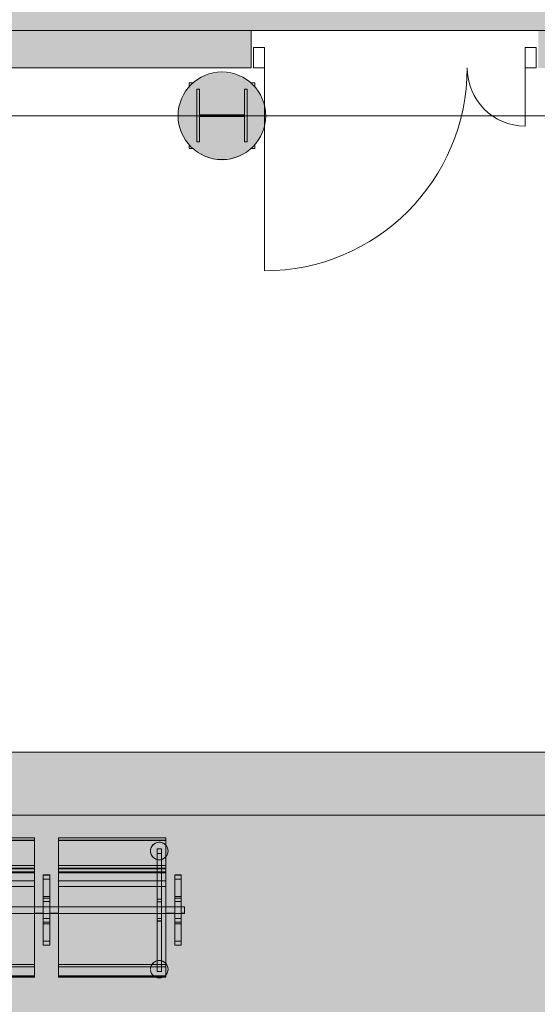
# Model space of a CAD drawing. Header units: millimetres. Extents: x 1110081 to 1268996, y -753649 to 3502.
# Tile 131 of 211: x 1203356 to 1205717, y -732818 to -728328. Entities that reach past the tile are written whole.
import ezdxf

# ---------------------------------------------------------------- set-up
doc = ezdxf.new("R2010")
doc.units = ezdxf.units.MM
for name, color, linetype, lineweight in [('A2-DOR', 1, 'Continuous', 9), ('A222', 4, 'Continuous', 13), ('A23', 3, 'Continuous', 13), ('A24', 1, 'Continuous', 13), ('A272', 1, 'Continuous', 9), ('A822Custom 1Custom 2Custom 3Floor Plan00_Shared Levels and Grids', 1, 'Continuous', 5), ('A852-TYNN', 4, 'Continuous', 5), ('A852-UNDER', 5, 'Continuous', 9), ('partitions to remain', 7, 'Continuous', 9)]:
    doc.layers.add(name, color=color, linetype=linetype, lineweight=lineweight)
doc.layers.add('A200-10 - ventesone', color=7, linetype='Continuous', lineweight=5, true_color=0xfff5d7)
doc.layers.add('A200-12 - innsjekking gate', color=7, linetype='Continuous', true_color=0xb4ffed)

# ---------------------------------------------------------------- blocks, each defined once
blk = doc.blocks.new('NSW Søyle - Betong rektangulær - 300 x 300 mm-2636591-H02-Nivå F-3_5 m_1_ Ny Plan 2 PV200')
at = {"layer": 'A852-UNDER'}
for p, q in [((-50, 50), (-30.1, 50)), ((-50, 32.1), (-50, 50)), ((230.1, 50), (250, 50)), ((250, 50), (250, 32.2)), ((-50, -250), (-50, -232.1)), ((-30.1, -250), (-50, -250)), ((250, -250), (230.1, -250)), ((250, -232.2), (250, -250))]:
    blk.add_line(p, q, dxfattribs=at)
blk = doc.blocks.new('NSW Søyle - Betong rund - ø400 mm-12672740-H02-Nivå F-3_5 m_1_ Ny Plan 2 PV200')
at = {"layer": 'A222'}
for start, end in [(0, 180), (180, 0)]:
    blk.add_arc((0, 0), 200, start, end, dxfattribs=at)
blk = doc.blocks.new('279 - Seat-Gate-4-MO - 279 - Seat-Gate-4-MO-V177-H02-Nivå F-3_5 m_1_ Ny Plan 2 PV200')
at = {"layer": 'A272'}
for p, q in [((1285.1, -138.2), (1775.1, -138.2)), ((1775.1, -138.7), (1285.1, -138.7)), ((1775.1, -149.2), (1285.1, -149.2)), ((1775.1, -149.8), (1285.1, -149.8)), ((1775.1, -138.2), (1775.1, -767.8)), ((1775.1, -254.6), (1775.1, -138.7)), ((1775.1, -138.7), (1775.1, -149.8)), ((1775.1, -149.8), (1775.1, -263.9)), ((1885.1, -767.8), (1885.1, -138.2)), ((1885.1, -138.2), (2375.1, -138.2)), ((1885.1, -149.8), (1885.1, -138.7)), ((1885.1, -138.7), (1885.1, -254.6)), ((2375.1, -138.7), (1885.1, -138.7)), ((2375.1, -149.2), (1885.1, -149.2)), ((1885.1, -263.9), (1885.1, -149.8)), ((2375.1, -149.8), (1885.1, -149.8)), ((2375.1, -138.2), (2375.1, -767.8)), ((2375.1, -254.6), (2375.1, -138.7)), ((2375.1, -138.7), (2375.1, -149.8)), ((2375.1, -149.8), (2375.1, -263.9)), ((2334.9, -276.9), (2334.9, -188)), ((2334.9, -188), (2334.9, -209.5)), ((2354.9, -188), (2334.9, -188)), ((2354.9, -188), (2334.9, -188)), ((2334.9, -209.5), (2334.9, -276.9)), ((2354.9, -209.5), (2334.9, -209.5)), ((2334.9, -209.5), (2354.9, -209.5)), ((2354.9, -209.5), (2354.9, -188)), ((2354.9, -188), (2354.9, -276.9)), ((2354.9, -276.9), (2354.9, -209.5)), ((1775.1, -263.9), (1285.1, -263.9)), ((1775.1, -254.6), (1775.1, -279.4)), ((1775.1, -296.1), (1775.1, -263.9)), ((1885.1, -279.4), (1885.1, -254.6)), ((1885.1, -263.9), (1885.1, -296.1)), ((2375.1, -263.9), (1885.1, -263.9)), ((2375.1, -254.6), (2375.1, -279.4)), ((2375.1, -296.1), (2375.1, -263.9)), ((1775.1, -276.7), (1285.1, -276.7)), ((1775.1, -278.7), (1285.1, -278.7)), ((1775.1, -292.8), (1285.1, -292.8)), ((1285.1, -296.1), (1775.1, -296.1)), ((1285.1, -297), (1775.1, -297)), ((1775.1, -277.5), (1775.1, -276.7)), ((1775.1, -276.9), (1775.1, -276.7)), ((1775.1, -276.9), (1775.1, -278.7)), ((1775.1, -282.3), (1775.1, -278.3)), ((1775.1, -290.9), (1775.1, -283.8)), ((1775.1, -295), (1775.1, -292.8)), ((1775.1, -292.8), (1775.1, -294.8)), ((1775.1, -315.5), (1775.1, -294.5)), ((1775.1, -294.8), (1775.1, -350)), ((1815.1, -307), (1815.1, -627.2)), ((1845.1, -307), (1815.1, -307)), ((1845.1, -307.6), (1815.1, -307.6)), ((1815.1, -307.6), (1815.1, -326.5)), ((1815.1, -307.6), (1815.1, -308.2)), ((1845.1, -308.2), (1815.1, -308.2)), ((1815.1, -310.2), (1815.1, -326.5)), ((1845.1, -627.2), (1845.1, -307)), ((1845.1, -308.2), (1845.1, -307.6)), ((1845.1, -326.5), (1845.1, -307.6)), ((1845.1, -326.5), (1845.1, -310.2)), ((2375.1, -276.7), (1885.1, -276.7)), ((1885.1, -276.7), (1885.1, -277.5)), ((1885.1, -276.7), (1885.1, -276.9)), ((1885.1, -278.7), (1885.1, -276.9)), ((1885.1, -278.3), (1885.1, -282.3)), ((2375.1, -278.7), (1885.1, -278.7)), ((1885.1, -283.8), (1885.1, -290.9)), ((1885.1, -294.8), (1885.1, -292.8)), ((1885.1, -292.8), (1885.1, -295)), ((2375.1, -292.8), (1885.1, -292.8)), ((1885.1, -294.5), (1885.1, -315.5)), ((1885.1, -350), (1885.1, -294.8)), ((1885.1, -296.1), (2375.1, -296.1)), ((1885.1, -297), (2375.1, -297)), ((2334.9, -282.5), (2334.9, -278.7)), ((2334.9, -278.7), (2334.9, -282.5)), ((2334.9, -293), (2334.9, -284.2)), ((2334.9, -284.2), (2334.9, -293)), ((2334.9, -299.1), (2334.9, -294.8)), ((2334.9, -294.8), (2334.9, -299.1)), ((2334.9, -305.9), (2334.9, -299.5)), ((2334.9, -299.5), (2334.9, -305.9)), ((2334.9, -314.9), (2334.9, -306.5)), ((2334.9, -306.5), (2334.9, -314.9)), ((2354.9, -283.3), (2354.9, -278.7)), ((2354.9, -278.7), (2354.9, -283.3)), ((2354.9, -292.9), (2354.9, -284.2)), ((2354.9, -284.2), (2354.9, -292.9)), ((2354.9, -299.3), (2354.9, -294.8)), ((2354.9, -294.8), (2354.9, -299.3)), ((2354.9, -306.2), (2354.9, -299.5)), ((2354.9, -299.5), (2354.9, -306.2)), ((2354.9, -315.2), (2354.9, -306.5)), ((2354.9, -306.5), (2354.9, -315.2)), ((2375.1, -277.5), (2375.1, -276.7)), ((2375.1, -276.9), (2375.1, -276.7)), ((2375.1, -276.9), (2375.1, -278.7)), ((2375.1, -282.3), (2375.1, -278.3)), ((2375.1, -290.9), (2375.1, -283.8)), ((2375.1, -295), (2375.1, -292.8)), ((2375.1, -292.8), (2375.1, -294.8)), ((2375.1, -315.5), (2375.1, -294.5)), ((2375.1, -294.8), (2375.1, -350)), ((2415.1, -307), (2415.1, -627.2)), ((2445.1, -307), (2415.1, -307)), ((2445.1, -307.6), (2415.1, -307.6)), ((2415.1, -307.6), (2415.1, -326.5)), ((2415.1, -307.6), (2415.1, -308.2)), ((2445.1, -308.2), (2415.1, -308.2)), ((2415.1, -310.2), (2415.1, -326.5)), ((2445.1, -627.2), (2445.1, -307)), ((2445.1, -308.2), (2445.1, -307.6)), ((2445.1, -326.5), (2445.1, -307.6)), ((2445.1, -326.5), (2445.1, -310.2)), ((1775.1, -333.7), (1285.1, -333.7)), ((1775.1, -333.7), (1775.1, -317.4)), ((1775.1, -360.6), (1775.1, -333.7)), ((1775.1, -350), (1775.1, -715.7)), ((1815.1, -326.6), (1815.1, -326.4)), ((1815.1, -326.5), (1815.1, -326.4)), ((1815.1, -467.7), (1815.1, -326.5)), ((1815.1, -346.5), (1815.1, -326.5)), ((1815.1, -326.6), (1815.1, -404.9)), ((1815.1, -412.7), (1815.1, -326.6)), ((1845.1, -326.6), (1815.1, -326.6)), ((1815.1, -346.5), (1815.1, -467.7)), ((1845.1, -326.4), (1845.1, -326.6)), ((1845.1, -326.5), (1845.1, -467.7)), ((1845.1, -326.5), (1845.1, -346.5)), ((1845.1, -404.9), (1845.1, -326.6)), ((1845.1, -326.6), (1845.1, -412.7)), ((1845.1, -467.7), (1845.1, -346.5)), ((1885.1, -317.4), (1885.1, -333.7)), ((1885.1, -333.7), (1885.1, -360.6)), ((2375.1, -333.7), (1885.1, -333.7)), ((1885.1, -715.7), (1885.1, -350)), ((2334.9, -325.4), (2334.9, -315.6)), ((2334.9, -315.6), (2334.9, -325.4)), ((2334.9, -337), (2334.9, -326.3)), ((2334.9, -326.3), (2334.9, -337)), ((2334.9, -349), (2334.9, -337.9)), ((2334.9, -337.9), (2334.9, -349)), ((2334.9, -417.6), (2334.9, -350)), ((2334.9, -350), (2334.9, -417.6)), ((2354.9, -325.8), (2354.9, -315.6)), ((2354.9, -315.6), (2354.9, -325.8)), ((2354.9, -337.4), (2354.9, -326.3)), ((2354.9, -326.3), (2354.9, -337.4)), ((2354.9, -349.5), (2354.9, -337.9)), ((2354.9, -337.9), (2354.9, -349.5)), ((2354.9, -417.6), (2354.9, -350)), ((2354.9, -350), (2354.9, -417.6)), ((2375.1, -333.7), (2375.1, -317.4)), ((2375.1, -360.6), (2375.1, -333.7)), ((2375.1, -350), (2375.1, -715.7)), ((2415.1, -326.6), (2415.1, -326.4)), ((2415.1, -467.7), (2415.1, -326.5)), ((2415.1, -346.5), (2415.1, -326.5)), ((2415.1, -326.6), (2415.1, -404.9)), ((2415.1, -412.7), (2415.1, -326.6)), ((2445.1, -326.6), (2415.1, -326.6)), ((2415.1, -346.5), (2415.1, -467.7)), ((2445.1, -326.4), (2445.1, -326.5)), ((2445.1, -326.4), (2445.1, -326.6)), ((2445.1, -326.5), (2445.1, -467.7)), ((2445.1, -326.5), (2445.1, -346.5)), ((2445.1, -404.9), (2445.1, -326.6)), ((2445.1, -326.6), (2445.1, -412.7)), ((2445.1, -467.7), (2445.1, -346.5)), ((1775.1, -360.6), (1285.1, -360.6)), ((1775.1, -726), (1775.1, -360.6)), ((1885.1, -360.6), (1885.1, -726)), ((2375.1, -360.6), (1885.1, -360.6)), ((2375.1, -726), (2375.1, -360.6)), ((1815.1, -404.9), (1815.1, -467.7)), ((1845.1, -404.9), (1815.1, -404.9)), ((1815.1, -429), (1815.1, -412.7)), ((1845.1, -412.7), (1815.1, -412.7)), ((1815.1, -467.7), (1815.1, -429)), ((1845.1, -429), (1815.1, -429)), ((1845.1, -467.7), (1845.1, -404.9)), ((1845.1, -412.7), (1845.1, -429)), ((1845.1, -429), (1845.1, -467.7)), ((2334.9, -452.6), (2334.9, -417.6)), ((2354.9, -417.6), (2334.9, -417.6)), ((2334.9, -418.1), (2334.9, -429.6)), ((2354.9, -418.1), (2334.9, -418.1)), ((2334.9, -429.6), (2334.9, -452.6)), ((2354.9, -429.6), (2334.9, -429.6)), ((2354.9, -417.6), (2354.9, -452.6)), ((2354.9, -429.6), (2354.9, -418.1)), ((2354.9, -452.6), (2354.9, -429.6)), ((2415.1, -404.9), (2415.1, -467.7)), ((2445.1, -404.9), (2415.1, -404.9)), ((2415.1, -429), (2415.1, -412.7)), ((2445.1, -412.7), (2415.1, -412.7)), ((2415.1, -467.7), (2415.1, -429)), ((2445.1, -429), (2415.1, -429)), ((2445.1, -467.7), (2445.1, -404.9)), ((2445.1, -412.7), (2445.1, -429)), ((2445.1, -429), (2445.1, -467.7)), ((1775.1, -452.6), (1285.1, -452.6)), ((1775.1, -452.6), (1285.1, -452.6)), ((1285.1, -482.6), (1775.1, -482.6)), ((1775.1, -482.6), (1285.1, -482.6)), ((1815.1, -452.1), (1775.1, -452.1)), ((1815.1, -452.6), (1775.1, -452.6)), ((1815.1, -452.6), (1775.1, -452.6)), ((1815.1, -482.1), (1775.1, -482.1)), ((1775.1, -482.6), (1815.1, -482.6)), ((1815.1, -482.6), (1775.1, -482.6)), ((1845.1, -452.6), (1815.1, -452.6)), ((1845.1, -452.6), (1815.1, -452.6)), ((1815.1, -467.7), (1815.1, -530.5)), ((1815.1, -608.9), (1815.1, -467.7)), ((1815.1, -506.4), (1815.1, -467.7)), ((1815.1, -467.7), (1815.1, -588.9)), ((1815.1, -482.6), (1845.1, -482.6)), ((1845.1, -482.6), (1815.1, -482.6)), ((1845.1, -452.1), (1885.1, -452.1)), ((1885.1, -452.6), (1845.1, -452.6)), ((1885.1, -452.6), (1845.1, -452.6)), ((1845.1, -467.7), (1845.1, -608.9)), ((1845.1, -530.5), (1845.1, -467.7)), ((1845.1, -588.9), (1845.1, -467.7)), ((1845.1, -467.7), (1845.1, -506.4)), ((1845.1, -482.1), (1885.1, -482.1)), ((1845.1, -482.6), (1885.1, -482.6)), ((1885.1, -482.6), (1845.1, -482.6)), ((2375.1, -452.6), (1885.1, -452.6)), ((2334.9, -452.6), (1885.1, -452.6)), ((1885.1, -482.6), (2375.1, -482.6)), ((2334.9, -482.6), (1885.1, -482.6)), ((2334.9, -482.6), (2334.9, -452.6)), ((2334.9, -452.6), (2334.9, -482.6)), ((2354.9, -452.6), (2334.9, -452.6)), ((2334.9, -517.5), (2334.9, -482.6)), ((2334.9, -482.6), (2334.9, -505.5)), ((2354.9, -482.6), (2334.9, -482.6)), ((2354.9, -482.6), (2354.9, -452.6)), ((2354.9, -452.6), (2354.9, -482.6)), ((2375.1, -452.6), (2354.9, -452.6)), ((2354.9, -505.5), (2354.9, -482.6)), ((2354.9, -482.6), (2354.9, -517.5)), ((2375.1, -482.6), (2354.9, -482.6)), ((2415.1, -452.1), (2375.1, -452.1)), ((2415.1, -452.6), (2375.1, -452.6)), ((2415.1, -452.6), (2375.1, -452.6)), ((2415.1, -482.1), (2375.1, -482.1)), ((2375.1, -482.6), (2415.1, -482.6)), ((2415.1, -482.6), (2375.1, -482.6)), ((2445.1, -452.6), (2415.1, -452.6)), ((2445.1, -452.6), (2415.1, -452.6)), ((2415.1, -467.7), (2415.1, -530.5)), ((2415.1, -608.9), (2415.1, -467.7)), ((2415.1, -506.4), (2415.1, -467.7)), ((2415.1, -467.7), (2415.1, -588.9)), ((2415.1, -482.6), (2445.1, -482.6)), ((2445.1, -482.6), (2415.1, -482.6)), ((2445.1, -452.1), (2460.1, -452.1)), ((2460, -452.6), (2445.1, -452.6)), ((2460, -452.6), (2445.1, -452.6)), ((2445.1, -467.7), (2445.1, -608.9)), ((2445.1, -530.5), (2445.1, -467.7)), ((2445.1, -588.9), (2445.1, -467.7)), ((2445.1, -467.7), (2445.1, -506.4)), ((2460.1, -482.1), (2445.1, -482.1)), ((2445.1, -482.6), (2460, -482.6)), ((2460, -482.6), (2445.1, -482.6)), ((2460, -467.6), (2460, -452.6)), ((2460, -452.6), (2460, -467.6)), ((2460, -482.6), (2460, -467.6)), ((2460, -467.6), (2460, -482.6)), ((2460.1, -452.1), (2460.1, -482.1)), ((1815.1, -522.7), (1815.1, -506.4)), ((1845.1, -506.4), (1815.1, -506.4)), ((1815.1, -608.8), (1815.1, -522.7)), ((1845.1, -522.7), (1815.1, -522.7)), ((1815.1, -530.5), (1815.1, -608.8)), ((1845.1, -530.5), (1815.1, -530.5)), ((1845.1, -506.4), (1845.1, -522.7)), ((1845.1, -522.7), (1845.1, -608.8)), ((1845.1, -608.8), (1845.1, -530.5)), ((2334.9, -505.5), (2334.9, -517)), ((2354.9, -505.5), (2334.9, -505.5)), ((2354.9, -517), (2334.9, -517)), ((2334.9, -727.1), (2334.9, -517.5)), ((2334.9, -517.5), (2334.9, -725.5)), ((2354.9, -517.5), (2334.9, -517.5)), ((2354.9, -517), (2354.9, -505.5)), ((2354.9, -725.5), (2354.9, -517.5)), ((2354.9, -517.5), (2354.9, -727.6)), ((2415.1, -522.7), (2415.1, -506.4)), ((2445.1, -506.4), (2415.1, -506.4)), ((2415.1, -608.8), (2415.1, -522.7)), ((2445.1, -522.7), (2415.1, -522.7)), ((2415.1, -530.5), (2415.1, -608.8)), ((2445.1, -530.5), (2415.1, -530.5)), ((2445.1, -506.4), (2445.1, -522.7)), ((2445.1, -522.7), (2445.1, -608.8)), ((2445.1, -608.8), (2445.1, -530.5)), ((1815.1, -608.9), (1815.1, -588.9)), ((1815.1, -609), (1815.1, -608.8)), ((1845.1, -608.8), (1815.1, -608.8)), ((1815.1, -608.9), (1815.1, -625.2)), ((1815.1, -608.9), (1815.1, -627.8)), ((1815.1, -627.2), (1845.1, -627.2)), ((1815.1, -627.2), (1815.1, -627.8)), ((1845.1, -627.2), (1815.1, -627.2)), ((1815.1, -627.8), (1845.1, -627.8)), ((1845.1, -588.9), (1845.1, -608.9)), ((1845.1, -608.8), (1845.1, -609)), ((1845.1, -627.8), (1845.1, -608.9)), ((1845.1, -625.2), (1845.1, -608.9)), ((1845.1, -608.9), (1845.1, -609)), ((1845.1, -627.8), (1845.1, -627.2)), ((2415.1, -608.9), (2415.1, -588.9)), ((2415.1, -609), (2415.1, -608.8)), ((2445.1, -608.8), (2415.1, -608.8)), ((2415.1, -608.9), (2415.1, -625.2)), ((2415.1, -608.9), (2415.1, -627.8)), ((2415.1, -627.2), (2445.1, -627.2)), ((2415.1, -627.2), (2415.1, -627.8)), ((2445.1, -627.2), (2415.1, -627.2)), ((2415.1, -627.8), (2445.1, -627.8)), ((2445.1, -588.9), (2445.1, -608.9)), ((2445.1, -608.8), (2445.1, -609)), ((2445.1, -627.8), (2445.1, -608.9)), ((2445.1, -625.2), (2445.1, -608.9)), ((2445.1, -608.9), (2445.1, -609)), ((2445.1, -627.8), (2445.1, -627.2)), ((1775.1, -715.1), (1285.1, -715.1)), ((1775.1, -715.7), (1285.1, -715.7)), ((1775.1, -740.2), (1775.1, -715.7)), ((2375.1, -715.1), (1885.1, -715.1)), ((1885.1, -715.7), (1885.1, -740.2)), ((2375.1, -715.7), (1885.1, -715.7)), ((2375.1, -740.2), (2375.1, -715.7)), ((1775.1, -726), (1285.1, -726)), ((1775.1, -759.7), (1775.1, -728.1)), ((1775.1, -740.2), (1775.1, -768.4)), ((1775.1, -773.4), (1775.1, -759.7)), ((2375.1, -726), (1885.1, -726)), ((1885.1, -728.1), (1885.1, -759.7)), ((1885.1, -768.4), (1885.1, -740.2)), ((1885.1, -759.7), (1885.1, -773.4)), ((2354.9, -725.5), (2334.9, -725.5)), ((2334.9, -725.5), (2354.9, -725.5)), ((2334.9, -728.1), (2334.9, -739.2)), ((2334.9, -739.2), (2334.9, -728.1)), ((2334.9, -740.2), (2334.9, -747.1)), ((2334.9, -747.1), (2334.9, -740.2)), ((2354.9, -747.1), (2334.9, -747.1)), ((2354.9, -747.1), (2334.9, -747.1)), ((2354.9, -728.1), (2354.9, -739.7)), ((2354.9, -739.7), (2354.9, -728.1)), ((2354.9, -740.2), (2354.9, -747.1)), ((2354.9, -747.1), (2354.9, -740.2)), ((2375.1, -759.7), (2375.1, -728.1)), ((2375.1, -740.2), (2375.1, -768.4)), ((2375.1, -773.4), (2375.1, -759.7)), ((1775.1, -767.8), (1285.1, -767.8)), ((1285.1, -768.4), (1775.1, -768.4)), ((1285.1, -773.4), (1775.1, -773.4)), ((1775.1, -773.4), (1775.1, -768.4)), ((1775.1, -773.4), (1775.1, -773.4)), ((2375.1, -767.8), (1885.1, -767.8)), ((1885.1, -768.4), (1885.1, -773.4)), ((1885.1, -768.4), (2375.1, -768.4)), ((1885.1, -773.4), (2375.1, -773.4)), ((2375.1, -773.4), (2375.1, -768.4)), ((2375.1, -773.4), (2375.1, -773.4))]:
    blk.add_line(p, q, dxfattribs=at)
for centre, start, end in [((2344.9, -197.9), 40.5212, 180), ((2344.9, -197.9), 150, 180), ((2344.9, -197.9), 105, 150), ((2344.9, -197.9), 60, 105), ((2344.9, -197.9), 40.5212, 60), ((2344.9, -197.9), 0, 40.5212), ((2344.9, -197.9), 0, 40.5212), ((2344.9, -197.9), 180, 255), ((2344.9, -197.9), 180, 210), ((2344.9, -197.9), 210, 211.4736), ((2344.9, -197.9), 211.4736, 240), ((2344.9, -197.9), 285, 319.4788), ((2344.9, -197.9), 285, 319.4788), ((2344.9, -197.9), 319.4788, 0), ((2344.9, -197.9), 319.4788, 0), ((2344.9, -197.9), 240, 255), ((2344.9, -197.9), 255.5111, 284.4889), ((2344.9, -197.9), 255.5111, 284.4889), ((2344.9, -737.4), 150, 163.9958), ((2344.9, -737.4), 150, 163.9958), ((2344.9, -737.4), 105, 146.9497), ((2344.9, -737.4), 105, 146.9497), ((2344.9, -737.4), 75.5111, 104.4889), ((2344.9, -737.4), 90, 104.4889), ((2344.9, -737.4), 75.5111, 90), ((2344.9, -737.4), 40.5212, 75), ((2344.9, -737.4), 60, 75), ((2344.9, -737.4), 40.5212, 60), ((2344.9, -737.4), 360, 40.5212), ((2344.9, -737.4), 0, 40.5212), ((2344.9, -737.4), 166.5826, 180), ((2344.9, -737.4), 166.5826, 180), ((2344.9, -737.4), 184.1252, 231.4977), ((2344.9, -737.4), 184.1252, 231.4977), ((2344.9, -737.4), 319.4788, 360), ((2344.9, -737.4), 319.4788, 0), ((2344.9, -737.4), 245.0431, 294.8462), ((2344.9, -737.4), 245.0431, 294.8462), ((2344.9, -737.4), 303.9002, 319.4788), ((2344.9, -737.4), 303.9002, 319.4788)]:
    blk.add_arc(centre, 40, start, end, dxfattribs=at)
blk = doc.blocks.new('NSW Innvendig slagdør_ par ulike blad - 13M _10_3_ x 21M-12566884-H02-Nivå F-3_5 m_1_ Ny Plan 2 PV200')
at = {"layer": 'A2-DOR'}
for p, q in [((-470, 8), (-520, 8)), ((-520, 8), (-520, -85)), ((-470, -85), (-470, 8)), ((770, 8), (720, 8)), ((720, 8), (720, -85)), ((770, -85), (770, 8)), ((-520, -85), (-470, -85)), ((-470, -85), (-470, -1010)), ((720, -85), (720, -350)), ((720, -85), (770, -85))]:
    blk.add_line(p, q, dxfattribs=at)
for centre, radius, start, end in [((-470, -85), 925, 270, 0), ((720, -85), 265, 180, 270)]:
    blk.add_arc(centre, radius, start, end, dxfattribs=at)
blk = doc.blocks.new('br001-h02-a-200-2-0001_Z02_dwg_NSW Søyle - Betong rund - ø400 mm-12672740-H02-Nivå F-3_5m-1920891-MA-20-0001 GA Level 02 -Rearrange - option 3D')
at = {"layer": 'A222', "color": 7}
for start, end in [(360, 180), (180, 360)]:
    blk.add_arc((0, 0), 200, start, end, dxfattribs=at)
blk = doc.blocks.new('br001-h02-a-200-2-0001_Z02_dwg_279 - Seat-Gate-4-MO - 279 - Seat-Gate-4-MO-V194-H02-Nivå F-3_5m-1921456-MA-20-0001 GA Level 02 -Rearrange - option 3D')
at = {"layer": 'A272', "color": 7}
for p, q in [((1775.1, -138.7), (1285.1, -138.7)), ((1775.1, -149.2), (1285.1, -149.2)), ((1775.1, -149.8), (1285.1, -149.8)), ((2375.1, -138.7), (1885.1, -138.7)), ((2375.1, -149.2), (1885.1, -149.2)), ((2375.1, -149.8), (1885.1, -149.8)), ((1775.1, -263.9), (1285.1, -263.9)), ((2375.1, -263.9), (1885.1, -263.9)), ((1775.1, -278.7), (1285.1, -278.7)), ((1775.1, -292.8), (1285.1, -292.8)), ((1285.1, -296.1), (1775.1, -296.1)), ((1285.1, -297), (1775.1, -297)), ((1775.1, -282.3), (1775.1, -278.3)), ((1775.1, -290.9), (1775.1, -283.8)), ((1775.1, -315.5), (1775.1, -294.5)), ((1885.1, -278.3), (1885.1, -282.3)), ((2375.1, -278.7), (1885.1, -278.7)), ((1885.1, -283.8), (1885.1, -290.9)), ((2375.1, -292.8), (1885.1, -292.8)), ((1885.1, -294.5), (1885.1, -315.5)), ((1885.1, -296.1), (2375.1, -296.1)), ((1885.1, -297), (2375.1, -297)), ((2375.1, -282.3), (2375.1, -278.3)), ((2375.1, -290.9), (2375.1, -283.8)), ((2375.1, -315.5), (2375.1, -294.5)), ((1775.1, -333.7), (1285.1, -333.7)), ((2375.1, -333.7), (1885.1, -333.7)), ((1775.1, -360.6), (1285.1, -360.6)), ((2375.1, -360.6), (1885.1, -360.6)), ((1845.1, -404.9), (1815.1, -404.9)), ((1845.1, -412.7), (1815.1, -412.7)), ((1845.1, -429), (1815.1, -429)), ((2354.9, -429.6), (2334.9, -429.6)), ((2445.1, -404.9), (2415.1, -404.9)), ((2445.1, -412.7), (2415.1, -412.7)), ((2445.1, -429), (2415.1, -429)), ((1815.1, -452.1), (1775.1, -452.1)), ((1815.1, -482.1), (1775.1, -482.1)), ((1845.1, -452.1), (1885.1, -452.1)), ((1845.1, -482.1), (1885.1, -482.1)), ((2415.1, -452.1), (2375.1, -452.1)), ((2415.1, -482.1), (2375.1, -482.1)), ((1845.1, -506.4), (1815.1, -506.4)), ((1845.1, -522.7), (1815.1, -522.7)), ((1845.1, -530.5), (1815.1, -530.5)), ((2354.9, -505.5), (2334.9, -505.5)), ((2445.1, -506.4), (2415.1, -506.4)), ((2445.1, -522.7), (2415.1, -522.7)), ((2445.1, -530.5), (2415.1, -530.5)), ((1845.1, -608.8), (1815.1, -608.8)), ((2445.1, -608.8), (2415.1, -608.8)), ((1775.1, -715.1), (1285.1, -715.1)), ((1775.1, -715.7), (1285.1, -715.7)), ((2375.1, -715.1), (1885.1, -715.1)), ((2375.1, -715.7), (1885.1, -715.7)), ((1285.1, -773.4), (1775.1, -773.4)), ((1885.1, -773.4), (2375.1, -773.4)), ((2375.1, -768.4), (2375.1, -773.4))]:
    blk.add_line(p, q, dxfattribs=at)
at = {"layer": 'A272', "color": 7, "flags": 128}
for points in [[(1775.1, -138.2), (1775.1, -767.8), (1285.1, -767.8), (1285.1, -138.2)], [(2375.1, -138.2), (2375.1, -767.8), (1885.1, -767.8), (1885.1, -138.2)], [(2334.9, -276.9), (2334.9, -188), (2334.9, -209.5)], [(2334.9, -188), (2354.9, -188)], [(2354.9, -209.5), (2334.9, -209.5)], [(2354.9, -276.9), (2354.9, -209.5), (2354.9, -188)], [(1815.1, -307), (1815.1, -627.2), (1845.1, -627.2), (1845.1, -307)], [(2334.9, -282.5), (2334.9, -278.7)], [(2334.9, -293), (2334.9, -284.2)], [(2334.9, -299.1), (2334.9, -294.8)], [(2334.9, -305.9), (2334.9, -299.5)], [(2334.9, -314.9), (2334.9, -306.5)], [(2354.9, -283.3), (2354.9, -278.7)], [(2354.9, -292.9), (2354.9, -284.2)], [(2354.9, -299.3), (2354.9, -294.8)], [(2354.9, -306.2), (2354.9, -299.5)], [(2354.9, -315.2), (2354.9, -306.5)], [(2415.1, -307), (2415.1, -627.2), (2445.1, -627.2), (2445.1, -307)], [(1815.1, -588.9), (1815.1, -467.7), (1815.1, -346.5), (1815.1, -326.5), (1815.1, -326.6), (1815.1, -412.7), (1815.1, -429), (1815.1, -467.7), (1815.1, -506.4), (1815.1, -522.7), (1815.1, -608.9), (1815.1, -608.8)], [(2334.9, -325.4), (2334.9, -315.6)], [(2334.9, -337), (2334.9, -326.3)], [(2334.9, -349), (2334.9, -337.9)], [(2354.9, -325.8), (2354.9, -315.6)], [(2354.9, -337.4), (2354.9, -326.3)], [(2354.9, -349.5), (2354.9, -337.9)], [(2415.1, -588.9), (2415.1, -467.7), (2415.1, -346.5), (2415.1, -326.5), (2415.1, -326.6), (2415.1, -412.7), (2415.1, -429), (2415.1, -467.7), (2415.1, -506.4), (2415.1, -522.7), (2415.1, -608.9), (2415.1, -608.8)], [(1175.1, -452.6), (685.1, -452.6), (645.1, -452.6), (615.1, -452.6), (575.1, -452.6), (615.1, -452.6), (645.1, -452.6), (685.1, -452.6), (1175.1, -452.6), (1215.1, -452.6), (1245.1, -452.6), (1285.1, -452.6), (1775.1, -452.6), (1285.1, -452.6), (1245.1, -452.6), (1215.1, -452.6)], [(2375.1, -452.6), (2415.1, -452.6), (2445.1, -452.6), (2460, -452.6), (2445.1, -452.6), (2415.1, -452.6)], [(2460, -482.6), (2460, -467.6), (2460, -452.6), (2460, -467.6)], [(2334.9, -728.1), (2334.9, -739.2)], [(2334.9, -740.2), (2334.9, -747.1)], [(2334.9, -747.1), (2354.9, -747.1)], [(2354.9, -728.1), (2354.9, -739.7)], [(2354.9, -740.2), (2354.9, -747.1)]]:
    blk.add_lwpolyline(points, close=True, dxfattribs=at)
for points in [[(1775.1, -276.7), (1775.1, -276.9), (1775.1, -278.7), (1775.1, -254.6), (1775.1, -138.7), (1775.1, -149.8), (1775.1, -263.9), (1775.1, -295), (1775.1, -292.8), (1775.1, -294.8), (1775.1, -350), (1775.1, -715.7), (1775.1, -740.2), (1775.1, -768.4), (1775.1, -773.4)], [(1885.1, -768.4), (1885.1, -740.2), (1885.1, -715.7), (1885.1, -350), (1885.1, -294.8), (1885.1, -292.8), (1885.1, -295), (1885.1, -263.9), (1885.1, -149.8), (1885.1, -138.7), (1885.1, -254.6), (1885.1, -278.7), (1885.1, -276.9), (1885.1, -276.7)], [(2375.1, -276.7), (2375.1, -276.9), (2375.1, -278.7), (2375.1, -254.6), (2375.1, -138.7), (2375.1, -149.8), (2375.1, -263.9), (2375.1, -295), (2375.1, -292.8), (2375.1, -294.8), (2375.1, -350), (2375.1, -715.7), (2375.1, -740.2), (2375.1, -768.4), (1885.1, -768.4), (1885.1, -773.4), (1885.1, -759.7), (1885.1, -728.1)], [(1775.1, -277.5), (1775.1, -276.7), (1285.1, -276.7), (1285.1, -277.5)], [(1845.1, -307.6), (1845.1, -326.5), (1845.1, -467.7), (1845.1, -588.9), (1845.1, -608.9), (1845.1, -608.8), (1845.1, -522.7), (1845.1, -506.4), (1845.1, -467.7), (1845.1, -429), (1845.1, -412.7), (1845.1, -326.5), (1845.1, -346.5), (1845.1, -467.7), (1845.1, -608.9), (1845.1, -627.8), (1845.1, -627.2), (1815.1, -627.2), (1815.1, -627.8), (1845.1, -627.8)], [(1815.1, -627.8), (1815.1, -608.9), (1815.1, -467.7), (1815.1, -326.5), (1815.1, -307.6), (1815.1, -308.2), (1845.1, -308.2), (1845.1, -307.6), (1815.1, -307.6)], [(1815.1, -310.2), (1815.1, -326.6), (1815.1, -404.9), (1815.1, -467.7), (1815.1, -530.5), (1815.1, -608.8), (1815.1, -625.2)], [(1845.1, -625.2), (1845.1, -608.8), (1845.1, -530.5), (1845.1, -467.7), (1845.1, -404.9), (1845.1, -326.6), (1845.1, -310.2)], [(2375.1, -277.5), (2375.1, -276.7), (1885.1, -276.7), (1885.1, -277.5)], [(2415.1, -627.8), (2415.1, -608.9), (2415.1, -467.7), (2415.1, -326.5), (2415.1, -307.6), (2415.1, -308.2), (2445.1, -308.2), (2445.1, -307.6), (2415.1, -307.6)], [(2445.1, -307.6), (2445.1, -326.5), (2445.1, -467.7), (2445.1, -588.9), (2445.1, -608.9), (2445.1, -608.8), (2445.1, -522.7), (2445.1, -506.4), (2445.1, -467.7), (2445.1, -429), (2445.1, -412.7), (2445.1, -326.5), (2445.1, -346.5), (2445.1, -467.7), (2445.1, -608.9), (2445.1, -627.8), (2445.1, -627.2), (2415.1, -627.2), (2415.1, -627.8), (2445.1, -627.8)], [(2415.1, -310.2), (2415.1, -326.6), (2415.1, -404.9), (2415.1, -467.7), (2415.1, -530.5), (2415.1, -608.8), (2415.1, -625.2)], [(2445.1, -625.2), (2445.1, -608.8), (2445.1, -530.5), (2445.1, -467.7), (2445.1, -404.9), (2445.1, -326.6), (2445.1, -310.2)], [(1285.1, -317.4), (1285.1, -333.7), (1285.1, -360.6), (1285.1, -726), (1775.1, -726), (1775.1, -360.6), (1775.1, -333.7), (1775.1, -317.4)], [(1775.1, -452.6), (1815.1, -452.6), (1845.1, -452.6), (1885.1, -452.6), (2334.9, -452.6), (2354.9, -452.6), (2354.9, -482.6), (2354.9, -505.5), (2354.9, -517), (2334.9, -517), (2334.9, -505.5), (2334.9, -482.6), (2334.9, -452.6), (2334.9, -417.6), (2334.9, -350), (2334.9, -417.6), (2354.9, -417.6), (2354.9, -350), (2354.9, -417.6), (2354.9, -452.6)], [(1815.1, -326.6), (1845.1, -326.5), (1845.1, -326.6)], [(1885.1, -317.4), (1885.1, -333.7), (1885.1, -360.6), (1885.1, -726), (2375.1, -726), (2375.1, -360.6), (2375.1, -333.7), (2375.1, -317.4)], [(2415.1, -326.6), (2445.1, -326.5), (2445.1, -326.6)], [(2354.9, -727.6), (2354.9, -517.5), (2354.9, -482.6), (2354.9, -452.6), (2354.9, -429.6), (2354.9, -418.1), (2334.9, -418.1), (2334.9, -429.6), (2334.9, -452.6), (2334.9, -482.6), (2334.9, -517.5), (2334.9, -727.1)], [(1845.1, -482.6), (1885.1, -482.6), (2334.9, -482.6), (2354.9, -482.6), (2375.1, -482.6), (2415.1, -482.6), (2445.1, -482.6), (2460, -482.6), (2445.1, -482.6), (2415.1, -482.6), (2375.1, -482.6), (1885.1, -482.6), (1845.1, -482.6), (1815.1, -482.6), (1775.1, -482.6), (1285.1, -482.6)], [(1245.1, -482.6), (1285.1, -482.6), (1775.1, -482.6), (1815.1, -482.6), (1845.1, -482.6)], [(2354.9, -452.6), (2375.1, -452.6), (1885.1, -452.6), (1845.1, -452.6), (1815.1, -452.6), (1775.1, -452.6)], [(2445.1, -452.1), (2460.1, -452.1), (2460.1, -482.1), (2445.1, -482.1)], [(2354.9, -725.5), (2334.9, -725.5), (2354.9, -725.5), (2354.9, -517.5), (2334.9, -517.5), (2334.9, -725.5)], [(1285.1, -728.1), (1285.1, -759.7), (1285.1, -773.4), (1285.1, -768.4), (1775.1, -768.4)], [(1775.1, -773.4), (1775.1, -759.7), (1775.1, -728.1)], [(2375.1, -773.4), (2375.1, -759.7), (2375.1, -728.1)]]:
    blk.add_lwpolyline(points, dxfattribs=at)
at = {"layer": 'A272', "color": 7}
for centre, start, end in [((2344.9, -197.9), 40.5212, 180), ((2344.9, -197.9), 105, 180), ((2344.9, -197.9), 40.5212, 105), ((2344.9, -197.9), 0, 40.5212), ((2344.9, -197.9), 0, 40.5212), ((2344.9, -197.9), 180, 255), ((2344.9, -197.9), 180, 255), ((2344.9, -197.9), 285, 319.4788), ((2344.9, -197.9), 315, 319.4788), ((2344.9, -197.9), 319.4788, 0), ((2344.9, -197.9), 319.4788, 0), ((2344.9, -197.9), 255.5111, 284.4889), ((2344.9, -197.9), 255.5111, 284.4889), ((2344.9, -197.9), 285, 315), ((2344.9, -737.4), 150, 163.9958), ((2344.9, -737.4), 150, 163.9958), ((2344.9, -737.4), 105, 146.9497), ((2344.9, -737.4), 135, 146.9497), ((2344.9, -737.4), 105, 135), ((2344.9, -737.4), 75.5111, 104.4889), ((2344.9, -737.4), 75.5111, 104.4889), ((2344.9, -737.4), 40.5212, 75), ((2344.9, -737.4), 40.5212, 75), ((2344.9, -737.4), 360, 40.5212), ((2344.9, -737.4), 0, 40.5212), ((2344.9, -737.4), 166.5826, 180), ((2344.9, -737.4), 166.5826, 180), ((2344.9, -737.4), 184.1252, 231.4977), ((2344.9, -737.4), 184.1252, 231.4977), ((2344.9, -737.4), 319.4788, 360), ((2344.9, -737.4), 319.4788, 0), ((2344.9, -737.4), 245.0431, 294.8462), ((2344.9, -737.4), 245.0431, 294.8462), ((2344.9, -737.4), 303.9002, 319.4788), ((2344.9, -737.4), 303.9002, 319.4788)]:
    blk.add_arc(centre, 40, start, end, dxfattribs=at)
blk = doc.blocks.new('br001-h02-a-200-2-0001_Z02_dwg_NSW Innvendig slagdør_ par ulike blad - 13M _10_3_ x 21M-12566884-H02-Nivå F-3_5m-1921478-MA-20-0001 GA Level 02 -Rearrange - option 3D')
at = {"layer": 'A2-DOR', "color": 7}
blk.add_line((720, -85), (720, -350), dxfattribs=at)
at = {"layer": 'A2-DOR', "color": 7, "flags": 128}
blk.add_lwpolyline([(-470, -85), (-520, -85), (-520, 8), (-470, 8), (-470, -85), (-470, -1010)], dxfattribs=at)
blk.add_lwpolyline([(770, -85), (770, 8), (720, 8), (720, -85)], close=True, dxfattribs=at)
at = {"layer": 'A2-DOR', "color": 7}
for centre, radius, start, end in [((-470, -85), 925, 270, 0), ((720, -85), 265, 180, 270)]:
    blk.add_arc(centre, radius, start, end, dxfattribs=at)

msp = doc.modelspace()

# ---------------------------------------------------------------- hatches: boundary and pattern name
at = {"layer": 'A200-10 - ventesone'}
h = msp.add_hatch(color=256, dxfattribs=at)
edge = h.paths.add_edge_path()
edge.add_line((1196807.9, -746979.8), (1198912.3, -750624.7))
edge.add_line((1198912.3, -750624.7), (1199066.8, -750472.6))
edge.add_line((1199066.8, -750472.6), (1199364.4, -750773.1))
edge.add_line((1199364.4, -750773.1), (1203245.1, -746952.6))
edge.add_line((1203245.1, -746952.6), (1202944, -746646.6))
edge.add_line((1202944, -746646.6), (1203269.6, -746326.2))
edge.add_line((1203269.6, -746326.2), (1203570.7, -746632.2))
edge.add_line((1203570.7, -746632.2), (1209259.8, -741032.7))
edge.add_line((1209259.8, -741032.7), (1209037.5, -740919.4))
edge.add_line((1209037.5, -740919.4), (1209038.5, -740554.4))
edge.add_line((1209038.5, -740554.4), (1209428.6, -740554.4))
edge.add_line((1209428.6, -740554.4), (1209428.6, -735001.4))
edge.add_line((1209428.6, -735001.4), (1209038.5, -735001.4))
edge.add_line((1209038.5, -735001.4), (1209038.5, -734571.4))
edge.add_line((1209038.5, -734571.4), (1209428.6, -734571.4))
edge.add_line((1209428.6, -734571.4), (1209428.6, -731955.4))
edge.add_line((1209428.6, -731955.4), (1200780.6, -731955.4))
edge.add_line((1200780.6, -731955.4), (1200780.6, -728946.1))
edge.add_line((1200780.6, -728946.1), (1198759.1, -728945.9))
edge.add_line((1198759.1, -728945.9), (1196678.6, -728942.3))
edge.add_line((1196678.6, -728942.3), (1196678.6, -731955.4))
edge.add_line((1196678.6, -731955.4), (1184678.6, -731955.4))
edge.add_line((1184678.6, -731955.4), (1184678.6, -734766.4))
edge.add_line((1184678.6, -734766.4), (1178655.1, -734781))
edge.add_line((1178655.1, -734781), (1178655.1, -739833.4))
edge.add_line((1178655.1, -739833.4), (1179157.6, -739833.4))
edge.add_line((1179157.6, -739833.4), (1179157.6, -743570.5))
edge.add_line((1179157.6, -743570.5), (1184585.7, -741951))
edge.add_line((1184585.7, -741951), (1184592.6, -741974.2))
edge.add_line((1184592.6, -741974.2), (1186393.7, -741971.8))
edge.add_line((1186393.7, -741971.8), (1186770.5, -742652.1))
edge.add_line((1186770.5, -742652.1), (1187146.3, -742443.9))
edge.add_line((1187146.3, -742443.9), (1187541.9, -743129.1))
edge.add_line((1187541.9, -743129.1), (1187168.3, -743344.7))
edge.add_line((1187168.3, -743344.7), (1189408.3, -747224.5))
edge.add_line((1189408.3, -747224.5), (1189883.5, -746950.2))
edge.add_line((1189883.5, -746950.2), (1191545.8, -749829.4))
edge.add_line((1191545.8, -749829.4), (1196439.9, -746840.2))
edge.add_arc((1196678.6, -746765.9), 250, -58.854, 197.292, ccw=False)
h.paths.add_polyline_path([(1200613.8, -748915.4), (1199649.2, -749057.1), (1197876.7, -746057.8), (1196893.8, -746638.7), (1196807.9, -746979.8), (1198912.3, -750624.7), (1199066.3, -750472.1), (1199364.4, -750773.1), (1200928.8, -749233.4)], flags=16)
at = {"layer": 'A200-12 - innsjekking gate'}
msp.add_hatch(color=256, dxfattribs=at).paths.add_polyline_path([(1209878.6, -728691.4), (1209878.6, -728352.5), (1209150.7, -728352.5), (1209150.7, -728202.5), (1209218.6, -728202.5), (1209218.6, -728082.5), (1209218.6, -726477), (1209150.7, -726477), (1209150.7, -726327), (1209878.6, -726327), (1209878.6, -724640.3), (1207378.6, -724640.3), (1207378.6, -724640.3), (1205532.3, -724640.3), (1205532.3, -724640.3), (1204732.3, -724640.3), (1201067.6, -724640.3), (1201067.6, -728378.4), (1208585.4, -728378.4), (1208849.5, -728691.4)])
at = {"layer": 'A222', "true_color": 0x000000}
h = msp.add_hatch(color=18, dxfattribs=at)
h.dxf.hatch_style = 1
edge = h.paths.add_edge_path()
edge.add_arc((1204278.8, -728769.3), 200, 0, 360)
at = {"layer": 'A222'}
msp.add_hatch(color=7, dxfattribs=at).paths.add_polyline_path([(1204381.8, -728885.5), (1204393.8, -728885.5), (1204393.8, -728645.5), (1204381.8, -728645.5), (1204381, -728761.8), (1204175.8, -728761.8), (1204175.8, -728645.5), (1204163.8, -728645.5), (1204163.8, -728885.5), (1204175.8, -728885.5), (1204176.6, -728769.3), (1204381.8, -728769.3)])
at = {"layer": 'A23'}
msp.add_hatch(color=256, dxfattribs=at).paths.add_polyline_path([(1209152.3, -731955.4), (1209428.6, -731955.4), (1209428.6, -731668.4), (1201067.6, -731668.4), (1201067.6, -731955.4), (1208138, -731955.4)])
at = {"layer": 'A24'}
h = msp.add_hatch(color=256, dxfattribs=at)
h.paths.add_polyline_path([(1201067.6, -728548.4), (1204412.4, -728548.4), (1204412.4, -728378.4), (1201067.6, -728378.4), (1201067.6, -728463.4)])
h.paths.add_polyline_path([(1205722.4, -728548.4), (1208506.4, -728548.4), (1208362.9, -728378.4), (1205722.4, -728378.4), (1205722.4, -728463.4)])

# ---------------------------------------------------------------- linework, layer by layer
at = {"layer": 'A222', "color": 7, "flags": 128}
msp.add_lwpolyline([(1204393.8, -728645.5), (1204381.8, -728645.5), (1204381.8, -728761.8), (1204175.8, -728761.8), (1204175.8, -728645.5), (1204163.8, -728645.5), (1204163.8, -728885.5), (1204175.8, -728885.5), (1204175.8, -728769.3), (1204381.8, -728769.3), (1204381.8, -728885.5), (1204393.8, -728885.5), (1204393.8, -728645.5)], dxfattribs=at)
at = {"layer": 'A23'}
for p, q in [((1209428.6, -731668.4), (1201067.6, -731668.4)), ((1200780.6, -731955.4), (1209428.6, -731955.4))]:
    msp.add_line(p, q, dxfattribs=at)
at = {"layer": 'A23', "color": 7, "flags": 128}
for points in [[(1209428.6, -731955.4), (1209428.6, -732221.4), (1209808.6, -732221.4), (1209808.6, -731940.4), (1209428.6, -731940.4), (1209428.6, -731955.4), (1200780.6, -731955.4), (1200780.6, -728378.4), (1201067.6, -728378.4)], [(1209808.6, -731940.4), (1211103.8, -731940.4), (1211103.8, -731653.4), (1209428.6, -731653.4), (1209428.6, -731668.4), (1201067.6, -731668.4), (1201067.6, -728548.4)]]:
    msp.add_lwpolyline(points, dxfattribs=at)
at = {"layer": 'A24'}
for p, q in [((1204412.4, -728378.4), (1201067.6, -728378.4)), ((1204412.4, -728548.4), (1204412.4, -728378.4)), ((1201067.6, -728548.4), (1204412.4, -728548.4))]:
    msp.add_line(p, q, dxfattribs=at)
at = {"layer": 'A24', "color": 7}
msp.add_line((1204412.4, -728548.4), (1204412.4, -728378.4), dxfattribs=at)
at = {"layer": 'A822Custom 1Custom 2Custom 3Floor Plan00_Shared Levels and Grids'}
msp.add_line((1160395.2, -728766.4), (1214398.7, -728766.4), dxfattribs=at)
at = {"layer": 'A852-TYNN'}
msp.add_lwpolyline([(1209878.6, -728691.4), (1209878.6, -728352.5), (1209150.7, -728352.5), (1209150.7, -728202.5), (1209218.6, -728202.5), (1209218.6, -728082.5), (1209218.6, -726477), (1209150.7, -726477), (1209150.7, -726327), (1209878.6, -726327), (1209878.6, -724640.3), (1207378.6, -724640.3), (1207378.6, -724640.3), (1205532.3, -724640.3), (1205532.3, -724640.3), (1204732.3, -724640.3), (1204732.3, -724640.3), (1201067.6, -724640.3), (1201067.6, -728378.4), (1208585.4, -728378.4), (1208849.5, -728691.4)], close=True, dxfattribs=at)
msp.add_lwpolyline([(1209428.6, -731955.4), (1200780.6, -731955.4)], dxfattribs=at)
at = {"layer": 'partitions to remain'}
for p, q in [((1204412.4, -728378.4), (1201067.6, -728378.4)), ((1201067.6, -728548.4), (1204412.4, -728548.4))]:
    msp.add_line(p, q, dxfattribs=at)

# ---------------------------------------------------------------- block references
for name, p in [('br001-h02-a-200-2-0001_Z02_dwg_NSW Innvendig slagdør_ par ulike blad - 13M _10_3_ x 21M-12566884-H02-Nivå F-3_5m-1921478-MA-20-0001 GA Level 02 -Rearrange - option 3D', (1204942.4, -728463.4)), ('br001-h02-a-200-2-0001_Z02_dwg_NSW Søyle - Betong rund - ø400 mm-12672740-H02-Nivå F-3_5m-1920891-MA-20-0001 GA Level 02 -Rearrange - option 3D', (1204278.6, -728766.4)), ('br001-h02-a-200-2-0001_Z02_dwg_279 - Seat-Gate-4-MO - 279 - Seat-Gate-4-MO-V194-H02-Nivå F-3_5m-1921456-MA-20-0001 GA Level 02 -Rearrange - option 3D', (1201648, -731921))]:
    msp.add_blockref(name, p)
at = {"layer": 'A2-DOR'}
msp.add_blockref('NSW Innvendig slagdør_ par ulike blad - 13M _10_3_ x 21M-12566884-H02-Nivå F-3_5 m_1_ Ny Plan 2 PV200', (1204942.4, -728463.4), dxfattribs=at)
at = {"layer": 'A222'}
msp.add_blockref('NSW Søyle - Betong rund - ø400 mm-12672740-H02-Nivå F-3_5 m_1_ Ny Plan 2 PV200', (1204278.6, -728766.4), dxfattribs=at)
at = {"layer": 'A272'}
msp.add_blockref('279 - Seat-Gate-4-MO - 279 - Seat-Gate-4-MO-V177-H02-Nivå F-3_5 m_1_ Ny Plan 2 PV200', (1201648, -731921), dxfattribs=at)
at = {"layer": 'A852-UNDER'}
msp.add_blockref('NSW Søyle - Betong rektangulær - 300 x 300 mm-2636591-H02-Nivå F-3_5 m_1_ Ny Plan 2 PV200', (1204178.6, -728666.4), dxfattribs=at)

doc.saveas('drawing.dxf')
